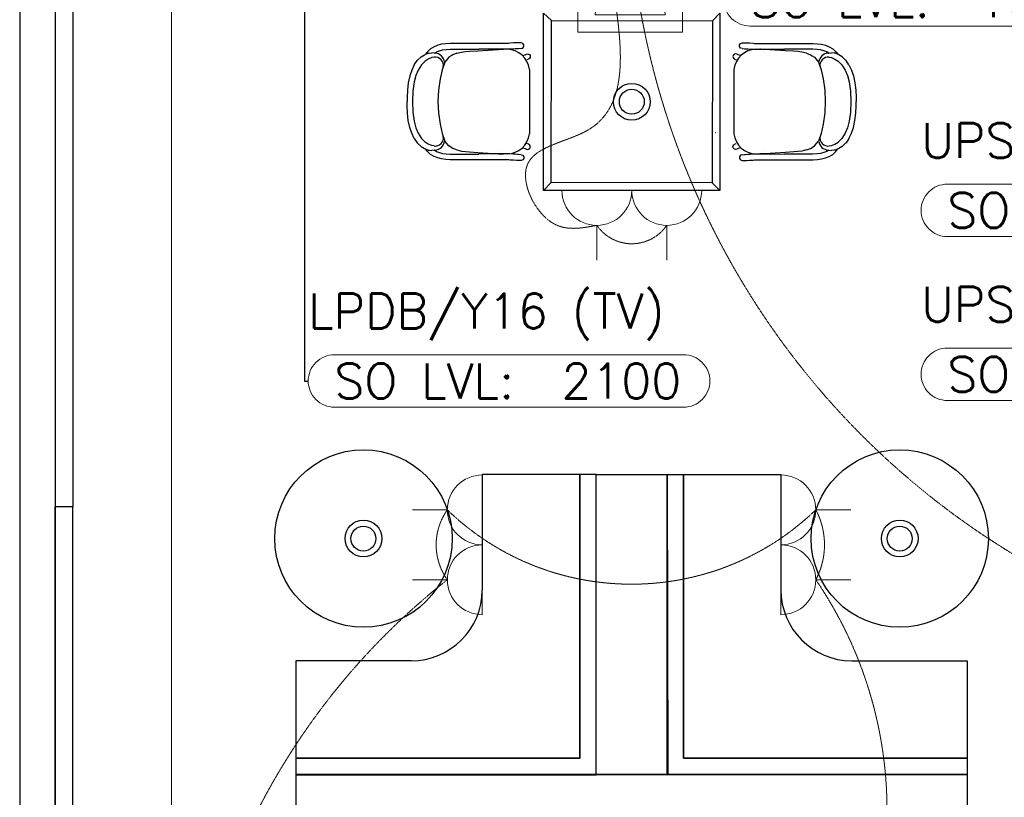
# Model space of a CAD drawing. Header units: millimetres. Extents: x -11575 to 52845, y -36266 to 23021.
# Tile 5 of 184: x 152 to 4380, y 2894 to 6233. Entities that reach past the tile are written whole.
import ezdxf
from ezdxf.enums import TextEntityAlignment as Align

# ---------------------------------------------------------------- set-up
doc = ezdxf.new("R2010")
doc.units = ezdxf.units.MM
doc.header["$MEASUREMENT"] = 0
doc.linetypes.add('HIDDENX2', pattern=[0.75, 0.5, -0.25])
doc.layers.get('0').update_dxf_attribs({"lineweight": 5})
doc.layers.add('ELEC-SO-LVL-TAG', color=7, linetype='Continuous')
doc.layers.add('GREY SCALE', color=9, linetype='Continuous', true_color=0x808080)
for name, color, linetype, lineweight, true_color in [('GREYSCALE', 9, 'Continuous', 0, 0x808080), ('M-MEP-ELPR-CKT', 7, 'HIDDENX2', 20, 0x960000), ('M-MEP-ELPR-SOCKET', 5, 'Continuous', 20, 0x0000ff)]:
    doc.layers.add(name, color=color, linetype=linetype, lineweight=lineweight, true_color=true_color)
doc.layers.add('M-MEP-ELLG-TEXT', color=7, linetype='Continuous', lineweight=20)
doc.styles.add('Oswald Light', font='txt')
doc.styles.add('ROMANS-100', font='romans.shx')
doc.styles.get("Standard").update_dxf_attribs({"font": 'romans.shx'})
doc.dimstyles.new('MDS-50', dxfattribs={"dimtxt": 100, "dimasz": 100, "dimexe": 50, "dimexo": 50, "dimgap": 25, "dimtad": 1, "dimdec": 0, "dimtxsty": 'Oswald Light', "dimcen": 0, "dimdle": 1.5875, "dimazin": 0, "dimtfac": 1, "dimtdec": 0, "dimtix": 1, "dimtmove": 0, "dimatfit": 0, "dimfxl": 1, "dimfrac": 2, "dimtolj": 1, "dimarcsym": 0})

# ---------------------------------------------------------------- blocks, each defined once
blk = doc.blocks.new('FLOOR PLAN')
at = {"layer": 'GREYSCALE', "color": 0, "lineweight": -2, "ltscale": 0.25}
for p, q in [((381, 14166.1), (381, 4141)), ((305, 8227.7), (304.8, 1755)), ((2627.5, 4280.8), (2557.5, 4280.8)), ((2557.5, 4280.8), (2557.5, 3061.6)), ((2627.5, 2990), (2627.5, 4280.8)), ((2627.5, 4280.8), (2932.3, 4280.8)), ((2627.5, 2990), (2627.5, 4280.8)), ((2932.3, 4280.8), (2935.8, 2990)), ((2932.3, 4280.8), (3002.3, 4280.8)), ((2932.3, 2990), (2932.3, 4280.8)), ((3002.3, 4280.8), (3002.3, 3061.6)), ((304.8, 1755), (304.8, 4141)), ((381, 4141), (304.8, 4141)), ((304.8, 4141), (304.8, 1755)), ((381, 1755), (381, 4141)), ((2557.5, 3061.6), (1338.3, 3061.6)), ((1338.3, 3061.6), (1338.3, 2990)), ((3002.3, 3061.6), (4221.5, 3061.6)), ((4221.5, 3061.6), (4221.5, 2990)), ((4221.9, 2991.8), (1338.3, 2991.8)), ((1338.3, 2991.8), (1338.3, 2687)), ((1338.3, 2990), (2627.5, 2990)), ((2935.8, 2990), (2627.5, 2990)), ((4221.5, 2990), (2932.3, 2990)), ((4221.9, 2683.5), (4221.9, 2991.8))]:
    blk.add_line(p, q, dxfattribs=at)
at = {"layer": 'GREYSCALE', "color": 0, "lineweight": -2, "ltscale": 0.2}
blk.add_line((152.6, 8091.7), (152.4, 1907.4), dxfattribs=at)
at = {"layer": 'GREYSCALE', "color": 0, "lineweight": -2}
for p, q in [((2402.4, 6261.3), (2435.9, 6229.2)), ((3159.3, 6261.3), (3127.2, 6227.9)), ((2178.3, 6131.3), (2000.7, 6130.5)), ((2223.8, 6131.4), (2178.3, 6131.3)), ((2242.3, 6131.4), (2223.8, 6131.4)), ((2252.8, 6131.5), (2242.3, 6131.4)), ((2258.1, 6131.9), (2252.8, 6131.5)), ((2273.5, 6133.2), (2258.1, 6131.9)), ((2286, 6133.5), (2273.5, 6133.2)), ((2305.6, 6133.5), (2286, 6133.5)), ((2305.8, 6133.5), (2305.6, 6133.5)), ((2306, 6133.5), (2305.8, 6133.5)), ((2313.2, 6131.1), (2306, 6133.5)), ((2317.6, 6125), (2313.2, 6131.1)), ((3242.8, 6125), (3247.2, 6131.1)), ((3247.2, 6131.1), (3254.3, 6133.5)), ((3254.3, 6133.5), (3254.6, 6133.5)), ((3254.6, 6133.5), (3254.8, 6133.5)), ((3254.8, 6133.5), (3274.4, 6133.5)), ((3274.4, 6133.5), (3286.9, 6133.2)), ((3286.9, 6133.2), (3302.3, 6131.9)), ((3302.3, 6131.9), (3307.6, 6131.5)), ((3307.6, 6131.5), (3318.1, 6131.4)), ((3318.1, 6131.4), (3336.6, 6131.4)), ((3336.6, 6131.4), (3382, 6131.3)), ((3382, 6131.3), (3559.7, 6130.5)), ((1903.1, 6095.1), (1894.7, 6084.4)), ((1894.7, 6084.4), (1906, 6089)), ((1916.8, 6107.5), (1903.1, 6095.1)), ((1906, 6089), (1910.4, 6089.6)), ((1910.4, 6089.6), (1921.6, 6090.7)), ((1931.6, 6116.8), (1916.8, 6107.5)), ((1933.9, 6089.7), (1921.6, 6090.7)), ((1947.5, 6123.2), (1931.6, 6116.8)), ((1933.9, 6089.7), (1942.6, 6095.1)), ((1935.5, 6089.5), (1933.9, 6089.7)), ((1942.6, 6095.1), (1954.9, 6100)), ((1944.2, 6091.1), (1944.1, 6091.1)), ((1964.3, 6127.3), (1947.5, 6123.2)), ((1954.9, 6100), (1968.7, 6103.3)), ((1982, 6129.5), (1964.3, 6127.3)), ((1968.7, 6103.3), (1984.2, 6105.3)), ((2000.7, 6130.5), (1982, 6129.5)), ((1984.2, 6105.3), (2001.5, 6106.1)), ((2001.5, 6106.1), (2123.6, 6106.7)), ((2029.1, 6088.8), (2011.9, 6082)), ((2029.1, 6088.8), (2049.1, 6093.6)), ((2049.1, 6093.6), (2066.4, 6095.9)), ((2066.4, 6095.9), (2083.7, 6097.4)), ((2083.7, 6097.4), (2119.9, 6099.7)), ((2119.9, 6099.7), (2208.8, 6105.4)), ((2178.4, 6105.8), (2123.6, 6106.7)), ((2223.9, 6105.9), (2178.4, 6105.8)), ((2208.8, 6105.4), (2226.7, 6105.9)), ((2209.5, 6091.3), (2209.4, 6091.3)), ((2242.4, 6105.9), (2223.9, 6105.9)), ((2226.7, 6105.9), (2227.2, 6105.9)), ((2227.2, 6105.9), (2230.1, 6105.8)), ((2252.9, 6106), (2242.4, 6105.9)), ((2257.7, 6106.1), (2252.9, 6106)), ((2271.1, 6106.7), (2257.7, 6106.1)), ((2279.7, 6107.5), (2271.1, 6106.7)), ((2291.9, 6107.7), (2279.7, 6107.5)), ((2294.9, 6107.7), (2291.9, 6107.7)), ((2306, 6109.1), (2294.9, 6107.7)), ((2306, 6109.1), (2313.2, 6111.4)), ((2313.2, 6111.4), (2317.6, 6117.5)), ((2317.6, 6117.5), (2317.6, 6125)), ((3242.8, 6117.5), (3242.8, 6125)), ((3247.2, 6111.4), (3242.8, 6117.5)), ((3254.3, 6109.1), (3247.2, 6111.4)), ((3254.3, 6109.1), (3265.5, 6107.7)), ((3265.5, 6107.7), (3268.5, 6107.7)), ((3268.5, 6107.7), (3280.7, 6107.5)), ((3280.7, 6107.5), (3289.3, 6106.7)), ((3289.3, 6106.7), (3302.7, 6106.1)), ((3302.7, 6106.1), (3307.5, 6106)), ((3307.5, 6106), (3318, 6105.9)), ((3318, 6105.9), (3336.5, 6105.9)), ((3333.2, 6105.9), (3330.3, 6105.8)), ((3333.6, 6105.9), (3333.2, 6105.9)), ((3351.5, 6105.4), (3333.6, 6105.9)), ((3336.5, 6105.9), (3381.9, 6105.8)), ((3350.9, 6091.3), (3350.9, 6091.3)), ((3440.5, 6099.7), (3351.5, 6105.4)), ((3381.9, 6105.8), (3436.8, 6106.7)), ((3558.9, 6106.1), (3436.8, 6106.7)), ((3476.7, 6097.4), (3440.5, 6099.7)), ((3494, 6095.9), (3476.7, 6097.4)), ((3511.3, 6093.6), (3494, 6095.9)), ((3531.3, 6088.8), (3511.3, 6093.6)), ((3531.3, 6088.8), (3548.5, 6082)), ((3576.2, 6105.3), (3558.9, 6106.1)), ((3559.7, 6130.5), (3578.4, 6129.5)), ((3591.7, 6103.3), (3576.2, 6105.3)), ((3578.4, 6129.5), (3596.1, 6127.3)), ((3605.5, 6100), (3591.7, 6103.3)), ((3596.1, 6127.3), (3612.9, 6123.2)), ((3617.8, 6095.1), (3605.5, 6100)), ((3612.9, 6123.2), (3628.8, 6116.8)), ((3616.2, 6091.1), (3616.3, 6091.1)), ((3626.5, 6089.7), (3617.8, 6095.1)), ((3624.9, 6089.5), (3626.5, 6089.7)), ((3626.5, 6089.7), (3638.8, 6090.7)), ((3628.8, 6116.8), (3643.6, 6107.5)), ((3649.9, 6089.6), (3638.8, 6090.7)), ((3643.6, 6107.5), (3657.2, 6095.1)), ((3654.3, 6089), (3649.9, 6089.6)), ((3665.7, 6084.4), (3654.3, 6089)), ((3657.2, 6095.1), (3665.7, 6084.4)), ((1847, 6039.9), (1859.6, 6057.7)), ((1859.6, 6057.7), (1861.2, 6059.1)), ((1861.2, 6059.1), (1875.7, 6073.6)), ((1875.7, 6073.6), (1890.7, 6082.2)), ((1893.6, 6055.3), (1877.5, 6038.8)), ((1890.7, 6082.2), (1893.8, 6084)), ((1907, 6064.1), (1893.6, 6055.3)), ((1893.8, 6084), (1894.7, 6084.4)), ((1921.8, 6070.2), (1907, 6064.1)), ((1931.5, 6071.5), (1921.8, 6070.2)), ((1932.3, 6071.6), (1931.5, 6071.5)), ((1977.3, 6051), (1966.8, 6017.4)), ((1995.6, 6071.6), (1977.3, 6051)), ((2005, 6077.6), (1995.6, 6071.6)), ((2011.9, 6082), (2005, 6077.6)), ((2313.3, 6079.6), (2323.3, 6082.8)), ((2323.3, 6082.8), (2329, 6085.4)), ((2329, 6085.4), (2329.2, 6085.5)), ((2329.2, 6085.5), (2333.6, 6086.3)), ((2337.9, 6064), (2330.8, 6060.6)), ((2333.6, 6086.3), (2338, 6085.5)), ((2338, 6064.1), (2337.9, 6064)), ((2338, 6085.5), (2341.8, 6083)), ((2341.8, 6066.6), (2338, 6064.1)), ((2341.8, 6083), (2344.3, 6079.2)), ((2344.3, 6070.3), (2341.8, 6066.6)), ((2344.3, 6079.2), (2345.1, 6074.8)), ((2345.1, 6074.8), (2344.3, 6070.3)), ((3216.1, 6079.2), (3215.2, 6074.8)), ((3215.2, 6074.8), (3216.1, 6070.3)), ((3218.6, 6083), (3216.1, 6079.2)), ((3216.1, 6070.3), (3218.6, 6066.6)), ((3222.4, 6085.5), (3218.6, 6083)), ((3218.6, 6066.6), (3222.4, 6064.1)), ((3226.8, 6086.3), (3222.4, 6085.5)), ((3222.4, 6064.1), (3222.5, 6064)), ((3222.5, 6064), (3229.5, 6060.6)), ((3231.2, 6085.5), (3226.8, 6086.3)), ((3231.4, 6085.4), (3231.2, 6085.5)), ((3237, 6082.8), (3231.4, 6085.4)), ((3247.1, 6079.6), (3237, 6082.8)), ((3548.5, 6082), (3555.4, 6077.6)), ((3555.4, 6077.6), (3564.7, 6071.6)), ((3564.7, 6071.6), (3583.1, 6051)), ((3583.1, 6051), (3593.5, 6017.4)), ((3628.1, 6071.6), (3628.9, 6071.5)), ((3628.9, 6071.5), (3638.6, 6070.2)), ((3638.6, 6070.2), (3653.4, 6064.1)), ((3653.4, 6064.1), (3666.7, 6055.3)), ((3666.6, 6084), (3665.7, 6084.4)), ((3669.7, 6082.2), (3666.6, 6084)), ((3666.7, 6055.3), (3682.9, 6038.8)), ((3684.6, 6073.6), (3669.7, 6082.2)), ((3699.2, 6059.1), (3684.6, 6073.6)), ((3700.8, 6057.7), (3699.2, 6059.1)), ((3713.4, 6039.9), (3700.8, 6057.7)), ((1835.7, 6016.3), (1827.6, 5991.7)), ((1847, 6039.9), (1835.7, 6016.3)), ((1863.6, 6016.6), (1853.8, 5993.3)), ((1877.5, 6038.8), (1863.6, 6016.6)), ((1966.8, 6017.4), (1957.8, 5978.5)), ((2341.3, 6019.6), (2341.3, 5742.8)), ((3219.1, 6019.6), (3219.1, 5742.8)), ((3593.5, 6017.4), (3602.5, 5978.5)), ((3682.9, 6038.8), (3696.8, 6016.6)), ((3696.8, 6016.6), (3706.6, 5993.3)), ((3713.4, 6039.9), (3724.7, 6016.3)), ((3724.7, 6016.3), (3732.7, 5991.7)), ((1821.2, 5962.3), (1817.4, 5930)), ((1827.6, 5991.7), (1821.2, 5962.3)), ((1846.4, 5965.6), (1840.2, 5925.9)), ((1853.8, 5993.3), (1846.4, 5965.6)), ((1957.8, 5978.5), (1950.8, 5930)), ((3602.5, 5978.5), (3609.5, 5930)), ((3706.6, 5993.3), (3713.9, 5965.6)), ((3713.9, 5965.6), (3720.2, 5925.9)), ((3732.7, 5991.7), (3739.1, 5962.3)), ((3739.1, 5962.3), (3743, 5930)), ((1817.4, 5930), (1816.2, 5899.2)), ((1840.2, 5925.9), (1839, 5881.2)), ((1950.8, 5930), (1948.5, 5881.2)), ((3609.5, 5930), (3611.9, 5881.2)), ((3720.2, 5925.9), (3721.4, 5881.2)), ((3743, 5930), (3744.2, 5899.2)), ((1816.2, 5899.2), (1816.4, 5881.2)), ((1816.2, 5863.3), (1816.4, 5881.2)), ((1839, 5881.2), (1840.2, 5836.6)), ((1948.5, 5881.2), (1948.5, 5881.2)), ((1948.5, 5881.2), (1948.5, 5881.2)), ((1948.5, 5881.2), (1950.8, 5832.5)), ((3611.9, 5881.2), (3609.5, 5832.5)), ((3611.9, 5881.2), (3611.9, 5881.2)), ((3611.9, 5881.2), (3611.9, 5881.2)), ((3721.4, 5881.2), (3720.2, 5836.6)), ((3744.2, 5899.2), (3744, 5881.2)), ((3744.2, 5863.3), (3744, 5881.2)), ((1817.4, 5832.4), (1816.2, 5863.3)), ((1840.2, 5836.6), (1846.4, 5796.8)), ((3720.2, 5836.6), (3713.9, 5796.8)), ((3743, 5832.4), (3744.2, 5863.3)), ((1821.2, 5800.2), (1817.4, 5832.4)), ((1827.6, 5770.7), (1821.2, 5800.2)), ((1846.4, 5796.8), (1853.8, 5769.1)), ((1950.8, 5832.5), (1957.8, 5784)), ((3609.5, 5832.5), (3602.5, 5784)), ((3713.9, 5796.8), (3706.6, 5769.1)), ((3732.7, 5770.7), (3739.1, 5800.2)), ((3739.1, 5800.2), (3743, 5832.4)), ((1835.7, 5746.2), (1827.6, 5770.7)), ((1853.8, 5769.1), (1863.6, 5745.8)), ((1957.8, 5784), (1966.8, 5745)), ((3602.5, 5784), (3593.5, 5745)), ((3706.6, 5769.1), (3696.8, 5745.8)), ((3724.7, 5746.2), (3732.7, 5770.7)), ((1847, 5722.5), (1835.7, 5746.2)), ((1847, 5722.5), (1859.6, 5704.8)), ((1863.6, 5745.8), (1877.5, 5723.6)), ((1893.6, 5707.2), (1877.5, 5723.6)), ((1966.8, 5745), (1977.3, 5711.4)), ((1995.6, 5690.8), (1977.3, 5711.4)), ((3121.4, 5747.8), (3121.7, 5747.8)), ((3139.2, 5748.2), (3139.6, 5748.2)), ((3564.7, 5690.8), (3583.1, 5711.4)), ((3593.5, 5745), (3583.1, 5711.4)), ((3666.7, 5707.2), (3682.9, 5723.6)), ((3696.8, 5745.8), (3682.9, 5723.6)), ((3713.4, 5722.5), (3700.8, 5704.8)), ((3713.4, 5722.5), (3724.7, 5746.2)), ((1859.6, 5704.8), (1861.2, 5703.3)), ((1861.2, 5703.3), (1875.7, 5688.8)), ((1875.7, 5688.8), (1890.7, 5680.3)), ((1890.7, 5680.3), (1893.8, 5678.4)), ((1907, 5698.4), (1893.6, 5707.2)), ((1893.8, 5678.4), (1894.7, 5678.1)), ((1894.7, 5678.1), (1906, 5673.5)), ((1903.1, 5667.3), (1894.7, 5678.1)), ((1916.8, 5654.9), (1903.1, 5667.3)), ((1906, 5673.5), (1910.4, 5672.9)), ((1921.8, 5692.3), (1907, 5698.4)), ((1910.4, 5672.9), (1921.6, 5671.8)), ((1933.9, 5672.8), (1921.6, 5671.8)), ((1931.5, 5690.9), (1921.8, 5692.3)), ((1932.3, 5690.8), (1931.5, 5690.9)), ((1935.5, 5672.9), (1933.9, 5672.8)), ((1933.9, 5672.8), (1942.6, 5667.4)), ((1942.6, 5667.4), (1954.9, 5662.4)), ((1944.2, 5671.4), (1944.1, 5671.4)), ((2005, 5684.8), (1995.6, 5690.8)), ((2011.9, 5680.4), (2005, 5684.8)), ((2029.1, 5673.6), (2011.9, 5680.4)), ((2029.1, 5673.6), (2049.1, 5668.8)), ((2049.1, 5668.8), (2066.4, 5666.5)), ((2066.4, 5666.5), (2083.7, 5665.1)), ((2209.5, 5671.2), (2209.4, 5671.2)), ((2313.3, 5682.9), (2323.3, 5679.7)), ((2323.3, 5679.7), (2329, 5677)), ((2329, 5677), (2329.2, 5677)), ((2329.2, 5677), (2333.6, 5676.1)), ((2337.9, 5698.4), (2330.8, 5701.9)), ((2333.6, 5676.1), (2338, 5677)), ((2338, 5698.4), (2337.9, 5698.4)), ((2341.8, 5695.9), (2338, 5698.4)), ((2338, 5677), (2341.8, 5679.5)), ((2344.3, 5692.1), (2341.8, 5695.9)), ((2341.8, 5679.5), (2344.3, 5683.2)), ((2345.1, 5687.7), (2344.3, 5692.1)), ((2344.3, 5683.2), (2345.1, 5687.7)), ((3215.2, 5687.7), (3216.1, 5692.1)), ((3216.1, 5683.2), (3215.2, 5687.7)), ((3216.1, 5692.1), (3218.6, 5695.9)), ((3218.6, 5679.5), (3216.1, 5683.2)), ((3218.6, 5695.9), (3222.4, 5698.4)), ((3222.4, 5677), (3218.6, 5679.5)), ((3222.4, 5698.4), (3222.5, 5698.4)), ((3226.8, 5676.1), (3222.4, 5677)), ((3222.5, 5698.4), (3229.5, 5701.9)), ((3231.2, 5677), (3226.8, 5676.1)), ((3231.4, 5677), (3231.2, 5677)), ((3237, 5679.7), (3231.4, 5677)), ((3247.1, 5682.9), (3237, 5679.7)), ((3350.9, 5671.2), (3350.9, 5671.2)), ((3494, 5666.5), (3476.7, 5665.1)), ((3511.3, 5668.8), (3494, 5666.5)), ((3531.3, 5673.6), (3511.3, 5668.8)), ((3531.3, 5673.6), (3548.5, 5680.4)), ((3548.5, 5680.4), (3555.4, 5684.8)), ((3555.4, 5684.8), (3564.7, 5690.8)), ((3617.8, 5667.4), (3605.5, 5662.4)), ((3616.2, 5671.4), (3616.3, 5671.4)), ((3626.5, 5672.8), (3617.8, 5667.4)), ((3624.9, 5672.9), (3626.5, 5672.8)), ((3626.5, 5672.8), (3638.8, 5671.8)), ((3628.1, 5690.8), (3628.9, 5690.9)), ((3628.9, 5690.9), (3638.6, 5692.3)), ((3638.6, 5692.3), (3653.4, 5698.4)), ((3649.9, 5672.9), (3638.8, 5671.8)), ((3643.6, 5654.9), (3657.2, 5667.3)), ((3654.3, 5673.5), (3649.9, 5672.9)), ((3653.4, 5698.4), (3666.7, 5707.2)), ((3665.7, 5678.1), (3654.3, 5673.5)), ((3657.2, 5667.3), (3665.7, 5678.1)), ((3666.6, 5678.4), (3665.7, 5678.1)), ((3669.7, 5680.3), (3666.6, 5678.4)), ((3684.6, 5688.8), (3669.7, 5680.3)), ((3699.2, 5703.3), (3684.6, 5688.8)), ((3700.8, 5704.8), (3699.2, 5703.3)), ((1931.6, 5645.6), (1916.8, 5654.9)), ((1947.5, 5639.2), (1931.6, 5645.6)), ((1964.3, 5635.2), (1947.5, 5639.2)), ((1954.9, 5662.4), (1968.7, 5659.1)), ((1982, 5632.9), (1964.3, 5635.2)), ((1968.7, 5659.1), (1984.2, 5657.2)), ((2000.7, 5631.9), (1982, 5632.9)), ((1984.2, 5657.2), (2001.5, 5656.3)), ((2178.3, 5631.1), (2000.7, 5631.9)), ((2001.5, 5656.3), (2123.6, 5655.7)), ((2083.7, 5665.1), (2119.9, 5662.7)), ((2119.9, 5662.7), (2208.8, 5657)), ((2178.4, 5656.6), (2123.6, 5655.7)), ((2223.8, 5631.1), (2178.3, 5631.1)), ((2223.9, 5656.6), (2178.4, 5656.6)), ((2208.8, 5657), (2226.7, 5656.5)), ((2242.3, 5631), (2223.8, 5631.1)), ((2242.4, 5656.5), (2223.9, 5656.6)), ((2226.7, 5656.5), (2227.2, 5656.5)), ((2227.2, 5656.5), (2230.1, 5656.6)), ((2252.8, 5630.9), (2242.3, 5631)), ((2252.9, 5656.4), (2242.4, 5656.5)), ((2258.1, 5630.5), (2252.8, 5630.9)), ((2257.7, 5656.4), (2252.9, 5656.4)), ((2271.1, 5655.7), (2257.7, 5656.4)), ((2273.5, 5629.3), (2258.1, 5630.5)), ((2279.7, 5655), (2271.1, 5655.7)), ((2286, 5629), (2273.5, 5629.3)), ((2291.9, 5654.7), (2279.7, 5655)), ((2305.6, 5629), (2286, 5629)), ((2294.9, 5654.7), (2291.9, 5654.7)), ((2306, 5653.3), (2294.9, 5654.7)), ((2305.8, 5629), (2305.6, 5629)), ((2306, 5629), (2305.8, 5629)), ((2306, 5653.3), (2313.2, 5651)), ((2313.2, 5631.3), (2306, 5629)), ((2313.2, 5651), (2317.6, 5644.9)), ((2317.6, 5637.4), (2313.2, 5631.3)), ((2317.6, 5644.9), (2317.6, 5637.4)), ((3247.2, 5651), (3242.8, 5644.9)), ((3242.8, 5644.9), (3242.8, 5637.4)), ((3242.8, 5637.4), (3247.2, 5631.3)), ((3254.3, 5653.3), (3247.2, 5651)), ((3247.2, 5631.3), (3254.3, 5629)), ((3254.3, 5653.3), (3265.5, 5654.7)), ((3254.3, 5629), (3254.6, 5629)), ((3254.6, 5629), (3254.8, 5629)), ((3254.8, 5629), (3274.4, 5629)), ((3265.5, 5654.7), (3268.5, 5654.7)), ((3268.5, 5654.7), (3280.7, 5655)), ((3274.4, 5629), (3286.9, 5629.3)), ((3280.7, 5655), (3289.3, 5655.7)), ((3286.9, 5629.3), (3302.3, 5630.5)), ((3289.3, 5655.7), (3302.7, 5656.4)), ((3302.3, 5630.5), (3307.6, 5630.9)), ((3302.7, 5656.4), (3307.5, 5656.4)), ((3307.5, 5656.4), (3318, 5656.5)), ((3307.6, 5630.9), (3318.1, 5631)), ((3318, 5656.5), (3336.5, 5656.6)), ((3318.1, 5631), (3336.6, 5631.1)), ((3333.2, 5656.5), (3330.3, 5656.6)), ((3333.6, 5656.5), (3333.2, 5656.5)), ((3351.5, 5657), (3333.6, 5656.5)), ((3336.5, 5656.6), (3381.9, 5656.6)), ((3336.6, 5631.1), (3382, 5631.1)), ((3440.5, 5662.7), (3351.5, 5657)), ((3381.9, 5656.6), (3436.8, 5655.7)), ((3382, 5631.1), (3559.7, 5631.9)), ((3558.9, 5656.3), (3436.8, 5655.7)), ((3476.7, 5665.1), (3440.5, 5662.7)), ((3576.2, 5657.2), (3558.9, 5656.3)), ((3559.7, 5631.9), (3578.4, 5632.9)), ((3591.7, 5659.1), (3576.2, 5657.2)), ((3578.4, 5632.9), (3596.1, 5635.2)), ((3605.5, 5662.4), (3591.7, 5659.1)), ((3596.1, 5635.2), (3612.9, 5639.2)), ((3612.9, 5639.2), (3628.8, 5645.6)), ((3628.8, 5645.6), (3643.6, 5654.9)), ((2402.4, 5500), (2434.5, 5533.5)), ((3159.3, 5500), (3125.9, 5532.1)), ((2557.5, 4280.8), (2138.8, 4280.8)), ((2138.8, 4280.8), (2138.8, 3785.1)), ((2557.5, 3061.6), (2557.5, 4280.8)), ((3002.3, 3061.6), (3002.3, 4280.8)), ((3002.3, 4280.8), (3421, 4280.8)), ((3421, 4280.8), (3421, 3785.1)), ((2557.5, 3976), (2557.5, 3061.6)), ((3002.3, 3976), (3002.3, 3061.6)), ((1834, 3480.3), (1338.3, 3480.3)), ((1338.3, 3480.3), (1338.3, 3061.6)), ((3725.8, 3480.3), (4221.5, 3480.3)), ((4221.5, 3480.3), (4221.5, 3061.6)), ((1338.3, 3061.6), (2557.5, 3061.6)), ((2557.5, 3061.6), (1643.1, 3061.6)), ((4221.5, 3061.6), (3002.3, 3061.6)), ((3002.3, 3061.6), (3916.7, 3061.6))]:
    blk.add_line(p, q, dxfattribs=at)
at = {"layer": 'GREYSCALE', "color": 0, "lineweight": -2, "ltscale": 3}
for p, q in [((2402.4, 5500), (2402.4, 6261.3)), ((3159.3, 6261.3), (3159.3, 5500)), ((2434.5, 5533.5), (2435.9, 6229.2)), ((2435.9, 6229.2), (3127.2, 6227.9)), ((3127.2, 6227.9), (3125.9, 5532.1)), ((3159.3, 5500), (2402.4, 5500)), ((3125.9, 5532.1), (2434.5, 5533.5))]:
    blk.add_line(p, q, dxfattribs=at)
at = {"layer": 'GREYSCALE', "color": 0, "lineweight": -2}
for centre, radius in [((2780.9, 5880.7), 78.9), ((2780.9, 5880.7), 53.5), ((1628.5, 4005.1), 380.9), ((3931.4, 4005.1), 380.9), ((1628.5, 4005.1), 78.9), ((3931.4, 4005.1), 78.9), ((1628.5, 4005.1), 53.5), ((3931.4, 4005.1), 53.5)]:
    blk.add_circle(centre, radius, dxfattribs=at)
for centre, radius, start, end in [((1932.2, 6044), 45.6, 8.8864, 85.879), ((2243.1, 6007.1), 98.9, 7.2909, 88.3551), ((3317.2, 6007.1), 98.9, 91.6449, 172.7091), ((3628.2, 6044), 45.6, 94.121, 171.1136), ((1937.1, 6037.4), 34.5, 348.2401, 99.3448), ((3623.3, 6037.4), 34.5, 80.6552, 191.7599), ((1937.1, 5725), 34.5, 260.6552, 11.7599), ((1932.2, 5718.4), 45.6, 274.121, 351.1136), ((2243.1, 5755.4), 98.9, 271.6449, 352.7091), ((3317.2, 5755.4), 98.9, 187.2909, 268.3551), ((3628.2, 5718.4), 45.6, 188.8864, 265.879), ((3623.3, 5725), 34.5, 168.2401, 279.3448), ((1834, 3785.1), 304.8, 270, 0), ((3725.8, 3785.1), 304.8, 180, 270)]:
    blk.add_arc(centre, radius, start, end, dxfattribs=at)
blk = doc.blocks.new('13A SSSO')
at = {"color": 0}
blk.add_lwpolyline([(0, 100), (0, 200)], dxfattribs=at)
blk.add_lwpolyline([(-100, 0), (100, 0, 1), (-100, 0)], format="xyb", dxfattribs=at)
blk = doc.blocks.new('13A DSSO-FB')
at = {"color": 0}
blk.add_lwpolyline([(-150, 150), (150, 150), (150, -150), (-150, -150)], close=True, dxfattribs=at)
for points in [[(-50, -13.4), (-50, 100)], [(50, -13.4), (50, 100)]]:
    blk.add_lwpolyline(points, dxfattribs=at)
blk.add_lwpolyline([(-100, -100), (100, -100, 1), (-100, -100)], format="xyb", dxfattribs=at)
blk = doc.blocks.new('ELEC-SO-LVL-EQP-TAG')
at = {"color": 0}
blk.add_lwpolyline([(75, 72.5), (1075, 72.5, -0.414214), (1150, -2.5), (1150, -2.5, -0.414214), (1075, -77.5), (75, -77.5, -0.414214), (0, -2.5), (0, -2.5, -0.414214)], format="xyb", close=True, dxfattribs=at)
at = {"color": 0, "insert": (75, -2.5), "char_height": 100, "attachment_point": 4}
blk.add_mtext_dynamic_manual_height_columns('{\\Fromans|c0;SO LVL:}', width=1015.069, gutter_width=1, heights=[0], dxfattribs=at)
at = {"color": 0, "style": 'ROMANS-100'}
for tag, p in [('SO-EQP', (0, 197.5)), ('SO-LVL', (725, -2.5))]:
    blk.add_attdef(tag, text='', height=100, dxfattribs=at).set_placement(p, align=Align.MIDDLE_LEFT)

msp = doc.modelspace()

# ---------------------------------------------------------------- linework, layer by layer
at = {"layer": 'M-MEP-ELPR-CKT', "ltscale": 3}
msp.add_lwpolyline([(876.3, 1902.6), (834.9, 1942.8, -0.20275), (804.6, 2014.5), (804.6, 8020.4, -0.414214), (904.6, 8120.4), (1415.3, 8120.4, 0.371866), (1528.7, 8234.5), (1528.7, 8234.5)], format="xyb", dxfattribs=at)
for centre, radius, start, end in [((6197.6, 6873.3), 3432.3, 184.0813, 287.4553), ((2780.9, 5452.8), 181.8, 214.4182, 325.5818), ((2199.3, 3978.2), 258.5, 144.5241, 215.4759), ((2779.8, 4949.1), 1139.9, 226.0625, 313.9573), ((3287.9, 3978.5), 320.4, 332.0887, 27.9113), ((3843.2, 1472.7), 2997.9, 128.2112, 171.7552), ((2121, 2838.1), 1755.8, 325.673, 34.327)]:
    msp.add_arc(centre, radius, start, end, dxfattribs=at)
msp.add_spline([(2630.9, 5350), (2455, 5352.4), (2331.9, 5609), (2589.2, 5757.3), (2699, 6383.9)], degree=3, dxfattribs=at)

# ---------------------------------------------------------------- block references
at = {"layer": 'GREY SCALE'}
msp.add_blockref('FLOOR PLAN', (0, 0), dxfattribs=at)
at = {"layer": 'M-MEP-ELLG-TEXT'}
ref = msp.add_blockref('ELEC-SO-LVL-EQP-TAG', (3176.2, 6322.1), dxfattribs=dict(at, xscale=1.5, yscale=1.5, zscale=1.5))
ref.add_attrib('SO-EQP', 'LPDB/Y5 (BR-11)', dxfattribs={"layer": 'ELEC-SO-LVL-TAG', "height": 150, "style": 'ROMANS-100'}).set_placement((3176.1, 6618.3), align=Align.MIDDLE_LEFT)
ref.add_attrib('SO-LVL', '1900', dxfattribs={"layer": 'ELEC-SO-LVL-TAG', "height": 150, "style": 'ROMANS-100'}).set_placement((4263.6, 6318.3), align=Align.MIDDLE_LEFT)
ref = msp.add_blockref('ELEC-SO-LVL-EQP-TAG', (4023.1, 5418), dxfattribs=dict(at, xscale=1.5, yscale=1.5, zscale=1.5))
ref.add_attrib('SO-EQP', 'UPS DB/C3 (POS)', dxfattribs={"layer": 'ELEC-SO-LVL-TAG', "height": 150, "style": 'ROMANS-100'}).set_placement((4023, 5714.2), align=Align.MIDDLE_LEFT)
ref.add_attrib('SO-LVL', '450', dxfattribs={"layer": 'ELEC-SO-LVL-TAG', "height": 150, "style": 'ROMANS-100'}).set_placement((5110.5, 5414.2), align=Align.MIDDLE_LEFT)
ref = msp.add_blockref('ELEC-SO-LVL-EQP-TAG', (1391.3, 4685.6), dxfattribs=dict(at, xscale=1.5, yscale=1.5, zscale=1.5))
ref.add_attrib('SO-EQP', 'LPDB/Y16 (TV)', dxfattribs={"layer": 'ELEC-SO-LVL-TAG', "height": 150, "style": 'ROMANS-100'}).set_placement((1391.3, 4981.7), align=Align.MIDDLE_LEFT)
ref.add_attrib('SO-LVL', '2100', dxfattribs={"layer": 'ELEC-SO-LVL-TAG', "height": 150, "style": 'ROMANS-100'}).set_placement((2478.8, 4681.7), align=Align.MIDDLE_LEFT)
ref = msp.add_blockref('ELEC-SO-LVL-EQP-TAG', (4023, 4714.2), dxfattribs=dict(at, xscale=1.5, yscale=1.5, zscale=1.5))
ref.add_attrib('SO-EQP', 'UPS DB/C5 (DVR)', dxfattribs={"layer": 'ELEC-SO-LVL-TAG', "height": 150, "style": 'ROMANS-100'}).set_placement((4022.9, 5010.3), align=Align.MIDDLE_LEFT)
ref.add_attrib('SO-LVL', '450', dxfattribs={"layer": 'ELEC-SO-LVL-TAG', "height": 150, "style": 'ROMANS-100'}).set_placement((5110.4, 4710.3), align=Align.MIDDLE_LEFT)
at = {"layer": 'M-MEP-ELPR-SOCKET', "xscale": 1.5, "yscale": 1.5, "zscale": 1.5}
msp.add_blockref('13A DSSO-FB', (2774, 6404), dxfattribs=at)
at = {"layer": 'M-MEP-ELPR-SOCKET', "color": 1, "true_color": 0xff0000, "yscale": 1.5, "zscale": 1.5}
for p, xscale, rotation in [((2630.9, 5500), -1.5, 180), ((2930.9, 5500), -1.5, 180), ((2138.8, 4128.2), -1.5, 90), ((3421, 4128.2), 1.5, 270), ((2138.8, 3828.2), -1.5, 90), ((3421, 3828.2), 1.5, 270)]:
    msp.add_blockref('13A SSSO', p, dxfattribs=dict(at, xscale=xscale, rotation=rotation))

# ---------------------------------------------------------------- leaders
at = {"layer": 'M-MEP-ELLG-TEXT'}
msp.add_leader([(1376, 8185.1), (1376, 4681.3), (1391.3, 4681.3)], dimstyle='MDS-50', override={"dimasz": 150, "dimtad": 0}, dxfattribs=at)

doc.saveas('drawing.dxf')
